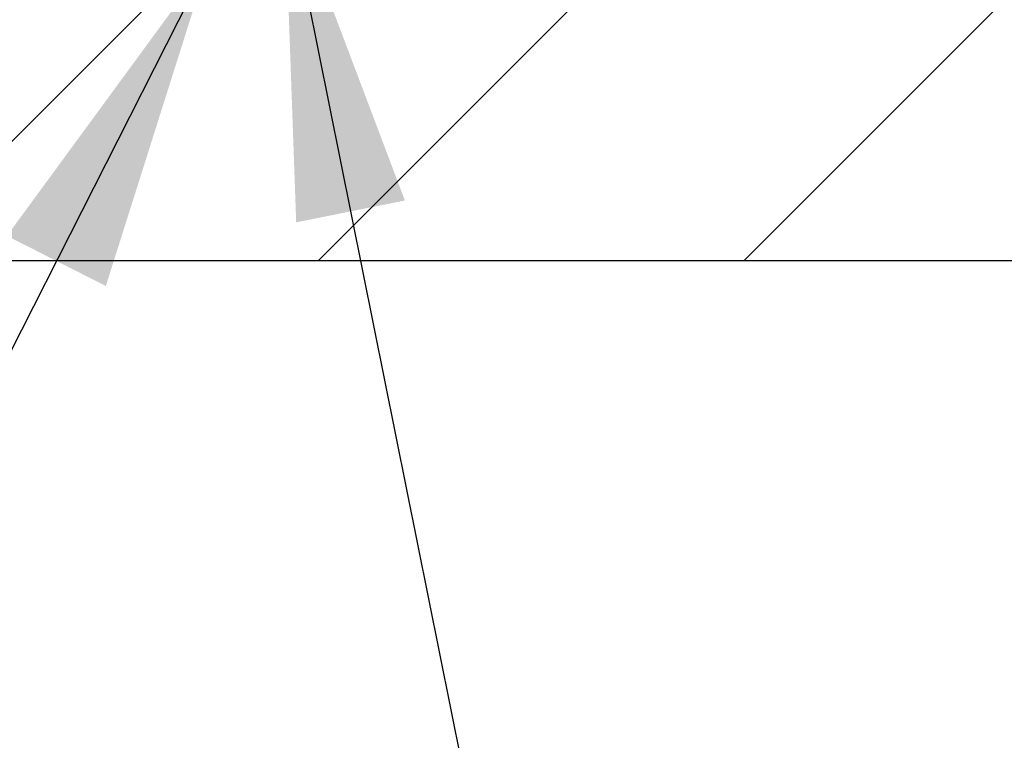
# Model space of a CAD drawing. Header units: millimetres. Extents: x 0 to 297, y 0 to 210.
# Tile 21 of 49: x 149 to 160, y 80 to 88. Entities that reach past the tile are written whole.
import ezdxf

# ---------------------------------------------------------------- set-up
doc = ezdxf.new("R2010")
doc.units = ezdxf.units.MM
doc.layers.add('图层0', color=7, linetype='Continuous', lineweight=25)
doc.dimstyles.new('SLDDIMSTYLE0', dxfattribs={"dimtxt": 0.18, "dimasz": 3.556, "dimexe": 0, "dimexo": 0.0625, "dimgap": 0, "dimtad": 0, "dimtih": 1, "dimtoh": 1, "dimdec": 0, "dimrnd": 1e-09, "dimzin": 0, "dimdsep": 46, "dimtxsty": 'Standard', "dimsah": 1, "dimcen": 0.09, "dimadec": 0, "dimazin": 0, "dimtfac": 3.556, "dimtdec": 0, "dimtofl": 0, "dimtmove": 0, "dimatfit": 3, "dimfxl": 0, "dimfrac": 2, "dimtolj": 1, "dimtzin": 0, "dimarcsym": 0})

msp = doc.modelspace()

# ---------------------------------------------------------------- hatches: boundary and pattern name
at = {"layer": '图层0', "linetype": 'Continuous', "lineweight": 18}
h = msp.add_hatch(dxfattribs=at)
h.set_pattern_fill('ANSI31', color=256, angle=3e-322, style=0)
edge = h.paths.add_edge_path(flags=0)
edge.add_line((157.357, 87.814), (157.357, 88.164))
edge.add_line((157.357, 88.164), (149.357, 88.164))
edge.add_line((149.357, 88.164), (149.357, 89.114))
edge.add_line((149.357, 89.114), (144.607, 89.114))
edge.add_line((144.607, 89.114), (144.607, 86.314))
edge.add_line((144.607, 86.314), (146.606, 86.314))
edge.add_line((146.606, 86.314), (146.606, 85.264))
edge.add_spline(control_points=[(146.606, 85.264), (146.656, 85.214), (146.707, 85.164), (146.757, 85.114)], knot_values=[0.00326, 0.00326, 0.00326, 0.00326, 0.003684, 0.003684, 0.003684, 0.003684], weights=[1, 1, 1, 1], degree=3, periodic=0)
edge.add_line((146.757, 85.114), (163.365, 85.114))
edge.add_line((163.365, 85.114), (163.515, 85.264))
edge.add_line((163.515, 85.264), (163.515, 87.664))
edge.add_spline(control_points=[(163.515, 87.664), (163.465, 87.714), (163.415, 87.764), (163.365, 87.814)], knot_values=[0.001025, 0.001025, 0.001025, 0.001025, 0.00145, 0.00145, 0.00145, 0.00145], weights=[1, 1, 1, 1], degree=3, periodic=0)
edge.add_line((163.365, 87.814), (157.357, 87.814))

# ---------------------------------------------------------------- linework, layer by layer
at = {"color": 7, "linetype": 'Continuous', "lineweight": 25}
msp.add_line((163.365, 85.114), (146.757, 85.114), dxfattribs=at)

# ---------------------------------------------------------------- leaders
at = {"layer": '图层0'}
for points in [[(152.107, 89.121), (155.135, 74.063)], [(151.315, 88.284), (143.88, 73.626)]]:
    msp.add_leader(points, dimstyle='SLDDIMSTYLE0', dxfattribs=at)

doc.saveas('drawing.dxf')
